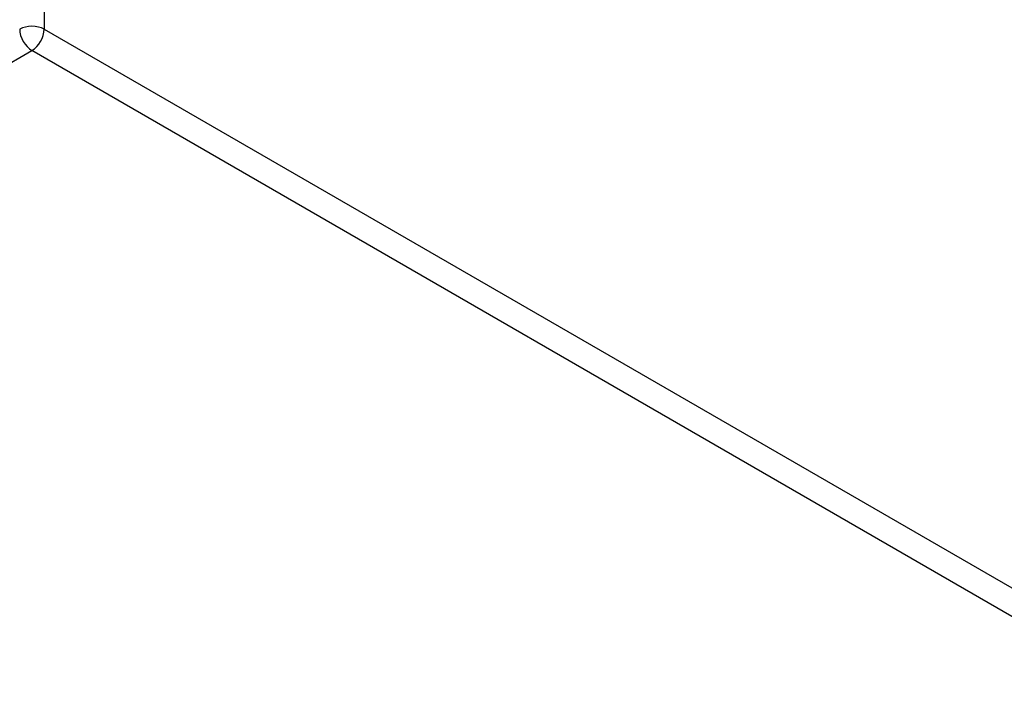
# Model space of a CAD drawing. Header units: inches. Extents: x 0 to 149, y -11 to 97.
# Tile 48 of 65: x 126.17 to 127.93, y 52.59 to 53.79. Entities that reach past the tile are written whole.
import ezdxf

# ---------------------------------------------------------------- set-up
doc = ezdxf.new("R2010")
doc.units = ezdxf.units.IN
doc.header["$LTSCALE"] = 8.944272
doc.header["$MEASUREMENT"] = 0
doc.layers.add('Visible Tangent Edges(ANSI)', color=7, linetype='Continuous', lineweight=25)

msp = doc.modelspace()

# ---------------------------------------------------------------- linework, layer by layer
at = {"layer": 'Visible Tangent Edges(ANSI)'}
for p, q in [((126.21552, 60.48466), (126.21552, 53.7724)), ((126.21552, 53.7724), (132.02851, 50.41626)), ((119.75959, 50.01975), (126.1936, 53.73443)), ((132.02851, 50.36564), (126.1936, 53.73443))]:
    msp.add_line(p, q, dxfattribs=at)
for major_axis, start_param, end_param in [((-0.031, 0), 3.9269908, 5.4977871), ((0.0155, -0.02685), 3.9269908, 5.4977871), ((-0.0155, -0.02685), 0.7853982, 2.3561945)]:
    msp.add_ellipse((126.1936, 53.75974), major_axis=major_axis, ratio=0.5773503, start_param=start_param, end_param=end_param, dxfattribs=at)

doc.saveas('drawing.dxf')
